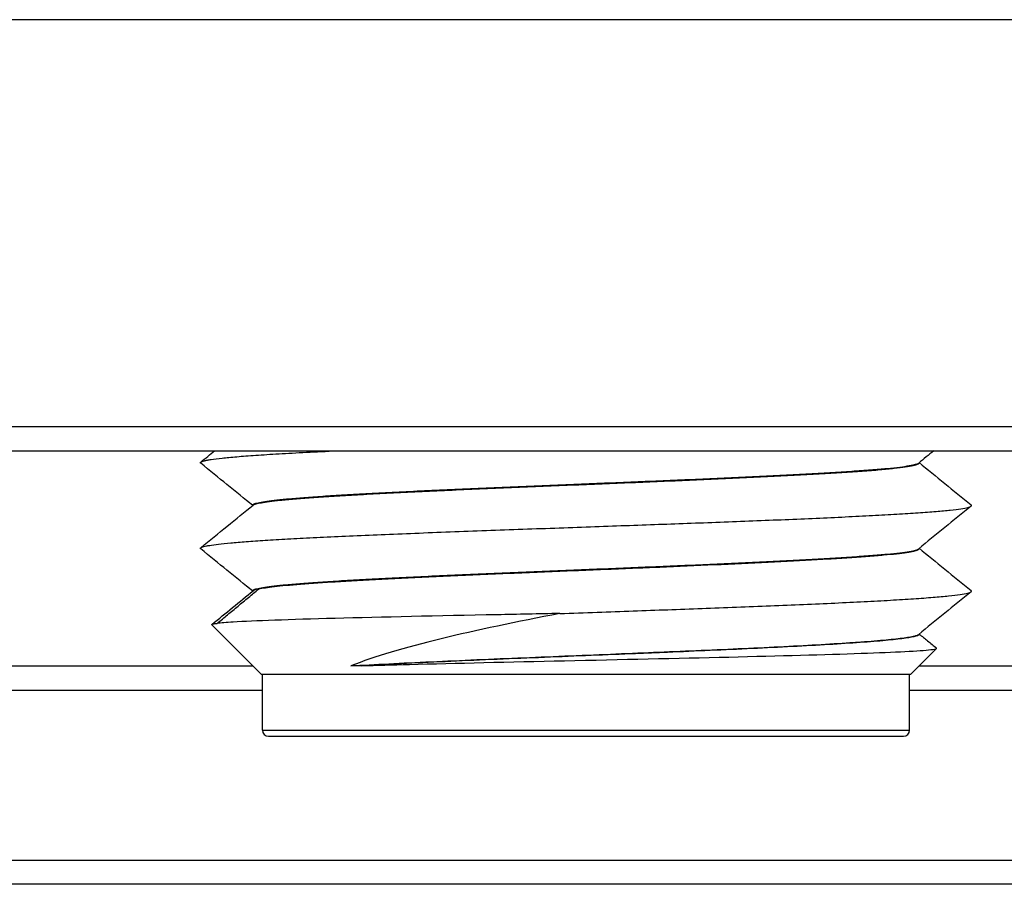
# Model space of a CAD drawing. Extents: x -1763 to 4575, y -3429 to 1051.
# Tile 105 of 193: x 3114.37 to 3122.47, y -2501.77 to -2494.65. Entities that reach past the tile are written whole.
import ezdxf

# ---------------------------------------------------------------- set-up
doc = ezdxf.new("R2010")
doc.units = 0
doc.linetypes.add('DASHED', pattern=[15, 7, -8])
doc.layers.get('0').update_dxf_attribs({"linetype": 'CONTINUOUS'})
doc.layers.add('1', color=7, linetype='CONTINUOUS')

# ---------------------------------------------------------------- blocks, each defined once
blk = doc.blocks.new('Z-STACK', base_point=(-660.9662, -2613.0821))
at = {"color": 7, "linetype": 'CONTINUOUS'}
for p, q in [((3144.3113, -2494.6485), (3091.6684, -2494.6485)), ((3107.1826, -2497.9985), (3144.3113, -2497.9985)), ((3113.7826, -2498.1985), (3124.2752, -2498.1985)), ((3121.7734, -2498.2964), (3121.7734, -2498.2987)), ((3116.2845, -2498.6464), (3116.2845, -2498.6487)), ((3121.7734, -2499.002), (3121.7734, -2499.0043)), ((3116.2845, -2499.352), (3116.2845, -2499.3542)), ((3116.3539, -2500.0385), (3115.947, -2499.6316)), ((3121.7734, -2499.7076), (3121.7734, -2499.7098)), ((3121.7039, -2500.0385), (3121.9164, -2499.8261)), ((3109.4456, -2499.9685), (3116.2839, -2499.9685)), ((3117.1834, -2499.969), (3117.0935, -2499.969)), ((3121.7739, -2499.9685), (3144.3113, -2499.9685)), ((3116.3539, -2500.0385), (3116.3639, -2500.0385)), ((3116.3639, -2500.4985), (3116.3639, -2500.0385)), ((3116.3639, -2500.0385), (3116.4031, -2500.0385)), ((3116.4031, -2500.0385), (3121.6939, -2500.0385)), ((3121.6939, -2500.0385), (3121.7039, -2500.0385)), ((3121.6939, -2500.4985), (3121.6939, -2500.0385)), ((3109.3361, -2500.1685), (3116.3639, -2500.1685)), ((3121.6939, -2500.1685), (3144.3113, -2500.1685)), ((3116.4139, -2500.5485), (3121.6439, -2500.5485)), ((3065.4399, -2501.5685), (3144.3113, -2501.5685)), ((3139.9937, -2501.7685), (3104.432, -2501.7685))]:
    blk.add_line(p, q, dxfattribs=at)
at = {"color": 1, "linetype": 'CONTINUOUS'}
blk.add_line((3116.3639, -2500.4985), (3121.6939, -2500.4985), dxfattribs=at)
at = {"color": 5, "linetype": 'DASHED'}
blk.add_line((3139.9928, -2501.7685), (3104.432, -2501.7685), dxfattribs=at)
at = {"color": 7, "linetype": 'CONTINUOUS'}
for centre, start, end in [((3116.4139, -2500.4985), 180, -90), ((3121.6439, -2500.4985), -90, 0)]:
    blk.add_arc(centre, 0.05, start, end, dxfattribs=at)
for points in [[(3115.8569, -2498.2913), (3115.8956, -2498.2598), (3115.9336, -2498.2289), (3115.9709, -2498.1985)], [(3121.8937, -2498.1985), (3121.8515, -2498.2328), (3121.8103, -2498.2664), (3121.77, -2498.2993)]]:
    blk.add_open_spline(points, degree=3, dxfattribs=at)
for points, knots in [([(3115.8569, -2498.2913), (3115.8616, -2498.2875), (3115.8714, -2498.2838), (3115.8859, -2498.2802), (3115.8932, -2498.2784), (3115.9016, -2498.2766), (3115.9111, -2498.2748), (3115.9206, -2498.273), (3115.9313, -2498.2713), (3115.9434, -2498.2694), (3115.9675, -2498.2658), (3115.9969, -2498.2621), (3116.0319, -2498.2584), (3116.0669, -2498.2546), (3116.1075, -2498.2508), (3116.154, -2498.247), (3116.2004, -2498.2431), (3116.2526, -2498.2392), (3116.3106, -2498.2352), (3116.3686, -2498.2312), (3116.4324, -2498.2272), (3116.5017, -2498.2232), (3116.5711, -2498.2191), (3116.646, -2498.215), (3116.7261, -2498.2109), (3116.8062, -2498.2068), (3116.8914, -2498.2026), (3116.9811, -2498.1985)], [0, 0, 0, 0, 0.031285, 0.031285, 0.031285, 0.057032, 0.057032, 0.057032, 0.08977, 0.08977, 0.08977, 0.17899, 0.17899, 0.17899, 0.301555, 0.301555, 0.301555, 0.458611, 0.458611, 0.458611, 0.650154, 0.650154, 0.650154, 0.874892, 0.874892, 0.874892, 1.130203, 1.130203, 1.130203, 1.130203]), ([(3115.8569, -2498.301), (3115.8559, -2498.3002), (3115.8552, -2498.2994), (3115.8547, -2498.2986), (3115.8542, -2498.2978), (3115.8539, -2498.2969), (3115.8539, -2498.2961), (3115.854, -2498.2953), (3115.8542, -2498.2945), (3115.8547, -2498.2937), (3115.8552, -2498.2929), (3115.856, -2498.2921), (3115.8569, -2498.2913)], [0, 0, 0, 0, 0.00336015, 0.00336015, 0.00336015, 0.00594839, 0.00594839, 0.00594839, 0.00852916, 0.00852916, 0.00852916, 0.01183277, 0.01183277, 0.01183277, 0.01183277]), ([(3116.2841, -2498.6489), (3116.2162, -2498.5936), (3116.1456, -2498.5361), (3116.0725, -2498.4765), (3116.0031, -2498.4201), (3115.9313, -2498.3616), (3115.8569, -2498.301)], [0.0050984, 0.0050984, 0.0050984, 0.0050984, 0.2779216, 0.2779216, 0.2779216, 0.5558432, 0.5558432, 0.5558432, 0.5558432]), ([(3116.2845, -2498.6464), (3116.2845, -2498.6449), (3116.2852, -2498.6434), (3116.2866, -2498.6419), (3116.2886, -2498.6399), (3116.2918, -2498.6379), (3116.2963, -2498.636), (3116.3039, -2498.6326), (3116.315, -2498.6293), (3116.3291, -2498.6261), (3116.3434, -2498.6229), (3116.3612, -2498.6196), (3116.383, -2498.6162), (3116.4048, -2498.6129), (3116.4304, -2498.6095), (3116.4602, -2498.606), (3116.49, -2498.6025), (3116.5239, -2498.599), (3116.562, -2498.5955), (3116.6, -2498.5919), (3116.6423, -2498.5883), (3116.6888, -2498.5847), (3116.7353, -2498.581), (3116.786, -2498.5774), (3116.8407, -2498.5736), (3116.8954, -2498.5699), (3116.9542, -2498.5662), (3117.0167, -2498.5624), (3117.0793, -2498.5587), (3117.1456, -2498.5549), (3117.2152, -2498.5511), (3117.2848, -2498.5473), (3117.3578, -2498.5435), (3117.4336, -2498.5397), (3117.5094, -2498.5359), (3117.588, -2498.532), (3117.6689, -2498.5282), (3117.7497, -2498.5244), (3117.8327, -2498.5206), (3117.9172, -2498.5168), (3118.0863, -2498.5093), (3118.2614, -2498.5018), (3118.437, -2498.4944), (3118.6126, -2498.4871), (3118.7886, -2498.4798), (3118.9603, -2498.4728), (3119.0461, -2498.4693), (3119.1308, -2498.4658), (3119.214, -2498.4624), (3119.2972, -2498.459), (3119.3788, -2498.4557), (3119.4584, -2498.4524), (3119.5381, -2498.4491), (3119.6152, -2498.4459), (3119.6943, -2498.4425), (3119.7731, -2498.4392), (3119.8524, -2498.4358), (3119.9316, -2498.4324), (3120.0901, -2498.4255), (3120.2483, -2498.4184), (3120.4016, -2498.4112), (3120.5548, -2498.404), (3120.7028, -2498.3966), (3120.8405, -2498.3891), (3120.9094, -2498.3853), (3120.9756, -2498.3815), (3121.0387, -2498.3777), (3121.1018, -2498.374), (3121.1616, -2498.3702), (3121.2178, -2498.3663), (3121.274, -2498.3625), (3121.3264, -2498.3587), (3121.3748, -2498.3549), (3121.4231, -2498.3511), (3121.4673, -2498.3473), (3121.5071, -2498.3435), (3121.5469, -2498.3397), (3121.5824, -2498.3359), (3121.6132, -2498.3322), (3121.6441, -2498.3284), (3121.6705, -2498.3247), (3121.6923, -2498.321), (3121.7141, -2498.3173), (3121.7314, -2498.3136), (3121.7442, -2498.31), (3121.7571, -2498.3064), (3121.7656, -2498.3028), (3121.77, -2498.2993)], [0, 0, 0, 0, 0.005092, 0.005092, 0.005092, 0.016519, 0.016519, 0.016519, 0.050837, 0.050837, 0.050837, 0.105621, 0.105621, 0.105621, 0.183508, 0.183508, 0.183508, 0.285798, 0.285798, 0.285798, 0.413129, 0.413129, 0.413129, 0.565418, 0.565418, 0.565418, 0.741796, 0.741796, 0.741796, 0.940578, 0.940578, 0.940578, 1.159301, 1.159301, 1.159301, 1.394811, 1.394811, 1.394811, 1.643422, 1.643422, 1.643422, 2.163667, 2.163667, 2.163667, 2.687408, 2.687408, 2.687408, 2.941358, 2.941358, 2.941358, 3.186014, 3.186014, 3.186014, 3.422098, 3.422098, 3.422098, 3.659615, 3.659615, 3.659615, 4.130037, 4.130037, 4.130037, 4.569559, 4.569559, 4.569559, 4.768052, 4.768052, 4.768052, 4.947524, 4.947524, 4.947524, 5.104896, 5.104896, 5.104896, 5.23775, 5.23775, 5.23775, 5.344463, 5.344463, 5.344463, 5.424287, 5.424287, 5.424287, 5.477434, 5.477434, 5.477434, 5.505501, 5.505501, 5.505501, 5.505501]), ([(3116.2879, -2498.6458), (3116.2922, -2498.6424), (3116.3001, -2498.639), (3116.3115, -2498.6357), (3116.3172, -2498.634), (3116.3237, -2498.6324), (3116.331, -2498.6308), (3116.3383, -2498.6291), (3116.3465, -2498.6275), (3116.3556, -2498.6259), (3116.3739, -2498.6226), (3116.3959, -2498.6192), (3116.4219, -2498.6158), (3116.448, -2498.6124), (3116.4781, -2498.6089), (3116.5123, -2498.6054), (3116.5466, -2498.6019), (3116.585, -2498.5983), (3116.6277, -2498.5947), (3116.6703, -2498.5911), (3116.7171, -2498.5875), (3116.7681, -2498.5838), (3116.8191, -2498.5801), (3116.8742, -2498.5764), (3116.9332, -2498.5727), (3116.9922, -2498.5689), (3117.0551, -2498.5652), (3117.1216, -2498.5614), (3117.1881, -2498.5576), (3117.2581, -2498.5538), (3117.3312, -2498.55), (3117.4043, -2498.5462), (3117.4804, -2498.5424), (3117.5591, -2498.5386), (3117.7164, -2498.5309), (3117.8836, -2498.5233), (3118.0555, -2498.5158), (3118.2274, -2498.5083), (3118.4038, -2498.5008), (3118.5793, -2498.4936), (3118.7547, -2498.4863), (3118.9292, -2498.4792), (3119.0982, -2498.4723), (3119.2673, -2498.4653), (3119.4305, -2498.4586), (3119.5857, -2498.4522), (3119.7422, -2498.4456), (3119.9015, -2498.4388), (3120.0595, -2498.4319), (3120.2174, -2498.4249), (3120.374, -2498.4177), (3120.524, -2498.4104), (3120.674, -2498.4031), (3120.8175, -2498.3956), (3120.9492, -2498.3881), (3121.0151, -2498.3843), (3121.078, -2498.3805), (3121.1375, -2498.3767), (3121.197, -2498.3729), (3121.253, -2498.3691), (3121.305, -2498.3653), (3121.3571, -2498.3615), (3121.4052, -2498.3577), (3121.449, -2498.3539), (3121.4928, -2498.3501), (3121.5323, -2498.3463), (3121.5674, -2498.3425), (3121.6024, -2498.3387), (3121.633, -2498.335), (3121.659, -2498.3312), (3121.685, -2498.3275), (3121.7065, -2498.3238), (3121.7235, -2498.3202), (3121.7401, -2498.3166), (3121.7524, -2498.313), (3121.7607, -2498.3095), (3121.7656, -2498.3074), (3121.769, -2498.3054), (3121.7711, -2498.3033), (3121.7727, -2498.3018), (3121.7734, -2498.3002), (3121.7734, -2498.2987)], [0, 0, 0, 0, 0.025816, 0.025816, 0.025816, 0.045952, 0.045952, 0.045952, 0.071023, 0.071023, 0.071023, 0.138132, 0.138132, 0.138132, 0.229125, 0.229125, 0.229125, 0.344939, 0.344939, 0.344939, 0.48583, 0.48583, 0.48583, 0.651295, 0.651295, 0.651295, 0.840024, 0.840024, 0.840024, 1.049904, 1.049904, 1.049904, 1.278085, 1.278085, 1.278085, 1.775066, 1.775066, 1.775066, 2.299268, 2.299268, 2.299268, 2.818625, 2.818625, 2.818625, 3.306574, 3.306574, 3.306574, 3.78079, 3.78079, 3.78079, 4.245796, 4.245796, 4.245796, 4.671597, 4.671597, 4.671597, 4.860234, 4.860234, 4.860234, 5.028134, 5.028134, 5.028134, 5.172558, 5.172558, 5.172558, 5.2915, 5.2915, 5.2915, 5.3838, 5.3838, 5.3838, 5.449213, 5.449213, 5.449213, 5.48798, 5.48798, 5.48798, 5.500168, 5.500168, 5.500168, 5.505491, 5.505491, 5.505491, 5.505491]), ([(3121.7738, -2498.2962), (3121.8417, -2498.3515), (3121.9122, -2498.409), (3121.9854, -2498.4686), (3122.0548, -2498.525), (3122.1266, -2498.5835), (3122.201, -2498.6441)], [0.0051005, 0.0051005, 0.0051005, 0.0051005, 0.2779218, 0.2779218, 0.2779218, 0.5558437, 0.5558437, 0.5558437, 0.5558437]), ([(3115.8569, -2498.9968), (3115.9313, -2498.9363), (3116.0031, -2498.8778), (3116.0725, -2498.8213), (3116.147, -2498.7606), (3116.2188, -2498.7022), (3116.2879, -2498.6458)], [0, 0, 0, 0, 0.2779218, 0.2779218, 0.2779218, 0.5558437, 0.5558437, 0.5558437, 0.5558437]), ([(3115.8569, -2498.9968), (3115.8611, -2498.9934), (3115.8696, -2498.9901), (3115.8819, -2498.9868), (3115.8881, -2498.9852), (3115.8952, -2498.9835), (3115.9032, -2498.9819), (3115.9112, -2498.9803), (3115.9201, -2498.9787), (3115.9301, -2498.9771), (3115.9501, -2498.9738), (3115.9744, -2498.9705), (3116.0031, -2498.9672), (3116.0319, -2498.9638), (3116.0652, -2498.9604), (3116.1032, -2498.9569), (3116.1411, -2498.9535), (3116.1838, -2498.95), (3116.2313, -2498.9464), (3116.2787, -2498.9429), (3116.3309, -2498.9393), (3116.3877, -2498.9357), (3116.4446, -2498.932), (3116.5062, -2498.9284), (3116.5722, -2498.9247), (3116.6382, -2498.921), (3116.7086, -2498.9173), (3116.7832, -2498.9136), (3116.8577, -2498.9098), (3116.9364, -2498.9061), (3117.0186, -2498.9023), (3117.1008, -2498.8986), (3117.1866, -2498.8948), (3117.2754, -2498.891), (3117.4528, -2498.8835), (3117.6421, -2498.876), (3117.8374, -2498.8685), (3118.0326, -2498.8611), (3118.2336, -2498.8537), (3118.4342, -2498.8465), (3118.6349, -2498.8393), (3118.8352, -2498.8322), (3119.0299, -2498.8253), (3119.1272, -2498.8219), (3119.2232, -2498.8185), (3119.3173, -2498.8151), (3119.4113, -2498.8118), (3119.5035, -2498.8085), (3119.5934, -2498.8053), (3119.7717, -2498.7989), (3119.953, -2498.7922), (3120.134, -2498.7854), (3120.3149, -2498.7786), (3120.4951, -2498.7716), (3120.6689, -2498.7644), (3120.8427, -2498.7572), (3121.0102, -2498.7499), (3121.1654, -2498.7424), (3121.243, -2498.7387), (3121.3176, -2498.735), (3121.3885, -2498.7313), (3121.4594, -2498.7275), (3121.5266, -2498.7237), (3121.5895, -2498.72), (3121.6524, -2498.7162), (3121.7111, -2498.7125), (3121.765, -2498.7087), (3121.819, -2498.7049), (3121.8682, -2498.7012), (3121.9125, -2498.6974), (3121.9567, -2498.6937), (3121.996, -2498.69), (3122.0302, -2498.6863), (3122.0643, -2498.6826), (3122.0933, -2498.6789), (3122.1173, -2498.6752), (3122.1412, -2498.6716), (3122.16, -2498.668), (3122.1739, -2498.6644), (3122.1877, -2498.6608), (3122.1967, -2498.6573), (3122.201, -2498.6538)], [0, 0, 0, 0, 0.027092, 0.027092, 0.027092, 0.04895, 0.04895, 0.04895, 0.076308, 0.076308, 0.076308, 0.150007, 0.150007, 0.150007, 0.250559, 0.250559, 0.250559, 0.379073, 0.379073, 0.379073, 0.535928, 0.535928, 0.535928, 0.720682, 0.720682, 0.720682, 0.932008, 0.932008, 0.932008, 1.167693, 1.167693, 1.167693, 1.424693, 1.424693, 1.424693, 1.987134, 1.987134, 1.987134, 2.584417, 2.584417, 2.584417, 3.180439, 3.180439, 3.180439, 3.468002, 3.468002, 3.468002, 3.744344, 3.744344, 3.744344, 4.285305, 4.285305, 4.285305, 4.820604, 4.820604, 4.820604, 5.317601, 5.317601, 5.317601, 5.540965, 5.540965, 5.540965, 5.742259, 5.742259, 5.742259, 5.918151, 5.918151, 5.918151, 6.066055, 6.066055, 6.066055, 6.184269, 6.184269, 6.184269, 6.272058, 6.272058, 6.272058, 6.329717, 6.329717, 6.329717, 6.359034, 6.359034, 6.359034, 6.359034]), ([(3122.201, -2498.6538), (3122.1266, -2498.7144), (3122.0548, -2498.7728), (3121.9854, -2498.8293), (3121.9109, -2498.89), (3121.8391, -2498.9485), (3121.77, -2499.0048)], [0, 0, 0, 0, 0.2779216, 0.2779216, 0.2779216, 0.5558432, 0.5558432, 0.5558432, 0.5558432]), ([(3122.201, -2498.6538), (3122.202, -2498.653), (3122.2027, -2498.6522), (3122.2032, -2498.6514), (3122.2037, -2498.6505), (3122.204, -2498.6497), (3122.2039, -2498.6489), (3122.2039, -2498.6481), (3122.2037, -2498.6473), (3122.2032, -2498.6465), (3122.2027, -2498.6457), (3122.2019, -2498.6449), (3122.201, -2498.6441)], [0, 0, 0, 0, 0.00336015, 0.00336015, 0.00336015, 0.00594839, 0.00594839, 0.00594839, 0.00852916, 0.00852916, 0.00852916, 0.01183277, 0.01183277, 0.01183277, 0.01183277]), ([(3115.8569, -2499.0066), (3115.8559, -2499.0058), (3115.8552, -2499.005), (3115.8547, -2499.0041), (3115.8542, -2499.0033), (3115.8539, -2499.0025), (3115.8539, -2499.0017), (3115.854, -2499.0009), (3115.8542, -2499.0001), (3115.8547, -2498.9993), (3115.8552, -2498.9984), (3115.856, -2498.9976), (3115.8569, -2498.9968)], [0, 0, 0, 0, 0.00336015, 0.00336015, 0.00336015, 0.00594839, 0.00594839, 0.00594839, 0.00852916, 0.00852916, 0.00852916, 0.01183277, 0.01183277, 0.01183277, 0.01183277]), ([(3116.2841, -2499.3545), (3116.2161, -2499.2991), (3116.1456, -2499.2417), (3116.0725, -2499.1821), (3116.0031, -2499.1256), (3115.9313, -2499.0672), (3115.8569, -2499.0066)], [0.0050973, 0.0050973, 0.0050973, 0.0050973, 0.2779216, 0.2779216, 0.2779216, 0.5558432, 0.5558432, 0.5558432, 0.5558432]), ([(3116.2845, -2499.352), (3116.2845, -2499.3505), (3116.2852, -2499.349), (3116.2866, -2499.3475), (3116.2886, -2499.3455), (3116.2918, -2499.3435), (3116.2963, -2499.3415), (3116.3039, -2499.3382), (3116.315, -2499.3349), (3116.3291, -2499.3317), (3116.3434, -2499.3284), (3116.3612, -2499.3251), (3116.383, -2499.3218), (3116.4048, -2499.3184), (3116.4304, -2499.315), (3116.4602, -2499.3116), (3116.49, -2499.3081), (3116.5239, -2499.3046), (3116.562, -2499.301), (3116.6, -2499.2975), (3116.6423, -2499.2939), (3116.6888, -2499.2902), (3116.7353, -2499.2866), (3116.786, -2499.2829), (3116.8407, -2499.2792), (3116.8954, -2499.2755), (3116.9542, -2499.2718), (3117.0167, -2499.268), (3117.0793, -2499.2642), (3117.1456, -2499.2604), (3117.2152, -2499.2566), (3117.2848, -2499.2528), (3117.3578, -2499.249), (3117.4336, -2499.2452), (3117.5094, -2499.2414), (3117.588, -2499.2376), (3117.6689, -2499.2338), (3117.7497, -2499.23), (3117.8327, -2499.2262), (3117.9172, -2499.2224), (3118.0863, -2499.2148), (3118.2614, -2499.2073), (3118.437, -2499.2), (3118.6126, -2499.1926), (3118.7886, -2499.1854), (3118.9603, -2499.1784), (3119.0461, -2499.1749), (3119.1308, -2499.1714), (3119.214, -2499.168), (3119.2972, -2499.1646), (3119.3788, -2499.1612), (3119.4584, -2499.1579), (3119.5381, -2499.1546), (3119.6152, -2499.1514), (3119.6943, -2499.1481), (3119.7731, -2499.1447), (3119.8524, -2499.1414), (3119.9316, -2499.1379), (3120.0901, -2499.1311), (3120.2483, -2499.124), (3120.4016, -2499.1168), (3120.5548, -2499.1095), (3120.7028, -2499.1021), (3120.8405, -2499.0946), (3120.9094, -2499.0909), (3120.9756, -2499.0871), (3121.0387, -2499.0833), (3121.1018, -2499.0795), (3121.1616, -2499.0757), (3121.2178, -2499.0719), (3121.274, -2499.0681), (3121.3264, -2499.0643), (3121.3748, -2499.0605), (3121.4231, -2499.0566), (3121.4673, -2499.0528), (3121.5071, -2499.0491), (3121.5469, -2499.0453), (3121.5824, -2499.0415), (3121.6132, -2499.0377), (3121.6441, -2499.034), (3121.6705, -2499.0302), (3121.6923, -2499.0266), (3121.7141, -2499.0229), (3121.7314, -2499.0192), (3121.7442, -2499.0156), (3121.7571, -2499.0119), (3121.7656, -2499.0084), (3121.77, -2499.0048)], [0, 0, 0, 0, 0.005092, 0.005092, 0.005092, 0.016519, 0.016519, 0.016519, 0.050837, 0.050837, 0.050837, 0.105621, 0.105621, 0.105621, 0.183508, 0.183508, 0.183508, 0.285798, 0.285798, 0.285798, 0.413129, 0.413129, 0.413129, 0.565418, 0.565418, 0.565418, 0.741796, 0.741796, 0.741796, 0.940578, 0.940578, 0.940578, 1.159301, 1.159301, 1.159301, 1.394811, 1.394811, 1.394811, 1.643422, 1.643422, 1.643422, 2.163667, 2.163667, 2.163667, 2.687408, 2.687408, 2.687408, 2.941358, 2.941358, 2.941358, 3.186014, 3.186014, 3.186014, 3.422098, 3.422098, 3.422098, 3.659615, 3.659615, 3.659615, 4.130037, 4.130037, 4.130037, 4.569559, 4.569559, 4.569559, 4.768052, 4.768052, 4.768052, 4.947524, 4.947524, 4.947524, 5.104896, 5.104896, 5.104896, 5.23775, 5.23775, 5.23775, 5.344463, 5.344463, 5.344463, 5.424287, 5.424287, 5.424287, 5.477434, 5.477434, 5.477434, 5.505501, 5.505501, 5.505501, 5.505501]), ([(3116.3349, -2499.3355), (3116.3493, -2499.3324), (3116.3671, -2499.3292), (3116.3883, -2499.326), (3116.4096, -2499.3229), (3116.4344, -2499.3196), (3116.463, -2499.3163), (3116.4915, -2499.313), (3116.5237, -2499.3097), (3116.5598, -2499.3063), (3116.5958, -2499.3029), (3116.6356, -2499.2995), (3116.6793, -2499.2961), (3116.7229, -2499.2926), (3116.7703, -2499.2891), (3116.8214, -2499.2856), (3116.8724, -2499.2821), (3116.9272, -2499.2785), (3116.9854, -2499.275), (3117.0436, -2499.2714), (3117.1052, -2499.2678), (3117.17, -2499.2642), (3117.2348, -2499.2606), (3117.3026, -2499.257), (3117.3732, -2499.2534), (3117.4437, -2499.2498), (3117.517, -2499.2461), (3117.5924, -2499.2425), (3117.6678, -2499.2389), (3117.7453, -2499.2353), (3117.8245, -2499.2317), (3117.9828, -2499.2245), (3118.1476, -2499.2173), (3118.3139, -2499.2102), (3118.4803, -2499.2032), (3118.6482, -2499.1963), (3118.8132, -2499.1895), (3118.9783, -2499.1827), (3119.1405, -2499.1761), (3119.2965, -2499.1697), (3119.3745, -2499.1665), (3119.451, -2499.1633), (3119.5256, -2499.1602), (3119.5998, -2499.1571), (3119.6744, -2499.154), (3119.7495, -2499.1508), (3119.8996, -2499.1444), (3120.0511, -2499.1379), (3120.2, -2499.1311), (3120.3488, -2499.1244), (3120.4951, -2499.1175), (3120.6343, -2499.1105), (3120.7735, -2499.1035), (3120.9056, -2499.0963), (3121.0262, -2499.0891), (3121.0865, -2499.0855), (3121.144, -2499.0819), (3121.1982, -2499.0783), (3121.2523, -2499.0747), (3121.3032, -2499.0711), (3121.3504, -2499.0674), (3121.3976, -2499.0638), (3121.4412, -2499.0602), (3121.4808, -2499.0566), (3121.5204, -2499.053), (3121.5561, -2499.0494), (3121.5877, -2499.0458), (3121.6193, -2499.0422), (3121.6469, -2499.0387), (3121.6703, -2499.0351), (3121.6937, -2499.0316), (3121.7131, -2499.0281), (3121.7284, -2499.0246), (3121.7435, -2499.0212), (3121.7547, -2499.0178), (3121.7621, -2499.0145), (3121.7665, -2499.0125), (3121.7696, -2499.0105), (3121.7714, -2499.0085), (3121.7728, -2499.0071), (3121.7734, -2499.0057), (3121.7734, -2499.0043)], [0, 0, 0, 0, 0.054263, 0.054263, 0.054263, 0.129523, 0.129523, 0.129523, 0.226847, 0.226847, 0.226847, 0.346778, 0.346778, 0.346778, 0.489275, 0.489275, 0.489275, 0.653656, 0.653656, 0.653656, 0.838578, 0.838578, 0.838578, 1.042051, 1.042051, 1.042051, 1.261502, 1.261502, 1.261502, 1.493885, 1.493885, 1.493885, 1.983748, 1.983748, 1.983748, 2.483495, 2.483495, 2.483495, 2.967205, 2.967205, 2.967205, 3.196491, 3.196491, 3.196491, 3.420597, 3.420597, 3.420597, 3.871475, 3.871475, 3.871475, 4.306311, 4.306311, 4.306311, 4.698785, 4.698785, 4.698785, 4.871093, 4.871093, 4.871093, 5.023739, 5.023739, 5.023739, 5.154559, 5.154559, 5.154559, 5.262023, 5.262023, 5.262023, 5.345302, 5.345302, 5.345302, 5.404329, 5.404329, 5.404329, 5.439611, 5.439611, 5.439611, 5.450764, 5.450764, 5.450764, 5.455565, 5.455565, 5.455565, 5.455565]), ([(3121.7738, -2499.0017), (3121.8417, -2499.0571), (3121.9123, -2499.1145), (3121.9854, -2499.1741), (3122.0548, -2499.2306), (3122.1266, -2499.2891), (3122.201, -2499.3496)], [0.0050999, 0.0050999, 0.0050999, 0.0050999, 0.2779218, 0.2779218, 0.2779218, 0.5558437, 0.5558437, 0.5558437, 0.5558437]), ([(3115.9473, -2499.6288), (3116.0056, -2499.5813), (3116.0624, -2499.5351), (3116.1176, -2499.4901), (3116.1761, -2499.4425), (3116.2329, -2499.3963), (3116.2879, -2499.3514)], [0, 0, 0, 0, 0.2196394, 0.2196394, 0.2196394, 0.4392787, 0.4392787, 0.4392787, 0.4392787]), ([(3116.3349, -2499.3355), (3116.3289, -2499.3368), (3116.3234, -2499.3381), (3116.3183, -2499.3394), (3116.3133, -2499.3407), (3116.3088, -2499.342), (3116.3049, -2499.3433), (3116.301, -2499.3447), (3116.2975, -2499.346), (3116.2947, -2499.3473), (3116.2919, -2499.3487), (3116.2896, -2499.35), (3116.2879, -2499.3514)], [0, 0, 0, 0, 0.01701007, 0.01701007, 0.01701007, 0.03103109, 0.03103109, 0.03103109, 0.0419821, 0.0419821, 0.0419821, 0.04989289, 0.04989289, 0.04989289, 0.04989289]), ([(3118.814, -2499.5385), (3118.9176, -2499.5348), (3119.0201, -2499.5312), (3119.121, -2499.5276), (3119.2218, -2499.5241), (3119.321, -2499.5205), (3119.4179, -2499.5171), (3119.5151, -2499.5136), (3119.6089, -2499.5103), (3119.7021, -2499.5069), (3119.7958, -2499.5035), (3119.8903, -2499.5001), (3119.9849, -2499.4965), (3120.1741, -2499.4895), (3120.3641, -2499.4823), (3120.5486, -2499.4748), (3120.7331, -2499.4674), (3120.9121, -2499.4598), (3121.079, -2499.4521), (3121.1624, -2499.4482), (3121.2427, -2499.4443), (3121.3193, -2499.4404), (3121.3958, -2499.4365), (3121.4685, -2499.4326), (3121.5367, -2499.4286), (3121.6049, -2499.4247), (3121.6686, -2499.4208), (3121.7272, -2499.4168), (3121.7859, -2499.4129), (3121.8395, -2499.409), (3121.8877, -2499.405), (3121.9359, -2499.4011), (3121.9786, -2499.3972), (3122.0158, -2499.3933), (3122.053, -2499.3895), (3122.0846, -2499.3856), (3122.1106, -2499.3818), (3122.1365, -2499.378), (3122.1569, -2499.3742), (3122.1719, -2499.3705), (3122.1869, -2499.3667), (3122.1965, -2499.363), (3122.201, -2499.3594)], [0, 0, 0, 0, 0.307145, 0.307145, 0.307145, 0.604234, 0.604234, 0.604234, 0.888632, 0.888632, 0.888632, 1.171614, 1.171614, 1.171614, 1.735769, 1.735769, 1.735769, 2.266591, 2.266591, 2.266591, 2.507169, 2.507169, 2.507169, 2.724925, 2.724925, 2.724925, 2.915832, 2.915832, 2.915832, 3.076705, 3.076705, 3.076705, 3.205379, 3.205379, 3.205379, 3.300834, 3.300834, 3.300834, 3.363267, 3.363267, 3.363267, 3.39459, 3.39459, 3.39459, 3.39459]), ([(3122.201, -2499.3594), (3122.1266, -2499.4199), (3122.0548, -2499.4784), (3121.9854, -2499.5349), (3121.9109, -2499.5956), (3121.8391, -2499.6541), (3121.77, -2499.7104)], [0, 0, 0, 0, 0.2779216, 0.2779216, 0.2779216, 0.5558432, 0.5558432, 0.5558432, 0.5558432]), ([(3122.201, -2499.3594), (3122.202, -2499.3586), (3122.2027, -2499.3577), (3122.2032, -2499.3569), (3122.2037, -2499.3561), (3122.204, -2499.3553), (3122.2039, -2499.3545), (3122.2039, -2499.3537), (3122.2037, -2499.3528), (3122.2032, -2499.352), (3122.2027, -2499.3512), (3122.2019, -2499.3504), (3122.201, -2499.3496)], [0, 0, 0, 0, 0.00336015, 0.00336015, 0.00336015, 0.00594839, 0.00594839, 0.00594839, 0.00852916, 0.00852916, 0.00852916, 0.01183277, 0.01183277, 0.01183277, 0.01183277]), ([(3118.814, -2499.5385), (3118.6401, -2499.5419), (3118.4676, -2499.5453), (3118.2985, -2499.5487), (3117.8093, -2499.5586), (3117.3462, -2499.5686), (3116.963, -2499.5789), (3116.5859, -2499.5889), (3116.2958, -2499.599), (3116.1238, -2499.6093), (3116.0668, -2499.6127), (3116.0222, -2499.6161), (3115.992, -2499.6197)], [0, 0, 0, 0, 0.51562, 0.51562, 0.51562, 1.851467, 1.851467, 1.851467, 2.69123, 2.69123, 2.69123, 2.823485, 2.823485, 2.823485, 2.823485]), ([(3118.814, -2499.5385), (3118.4593, -2499.6068), (3118.1275, -2499.6759), (3117.8363, -2499.7468), (3117.5384, -2499.8193), (3117.2855, -2499.893), (3117.0935, -2499.969)], [0, 0, 0, 0, 0.999766, 0.999766, 0.999766, 1.775495, 1.775495, 1.775495, 1.775495]), ([(3115.947, -2499.6316), (3115.9466, -2499.6311), (3115.9464, -2499.6306), (3115.9464, -2499.6302), (3115.9465, -2499.6297), (3115.9468, -2499.6293), (3115.9473, -2499.6288)], [0, 0, 0, 0, 0.001555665, 0.001555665, 0.001555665, 0.003251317, 0.003251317, 0.003251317, 0.003251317]), ([(3115.9473, -2499.6288), (3115.9492, -2499.6273), (3115.9538, -2499.6258), (3115.9613, -2499.6242), (3115.9686, -2499.6228), (3115.9786, -2499.6212), (3115.992, -2499.6197)], [0, 0, 0, 0, 0.01476876, 0.01476876, 0.01476876, 0.04575651, 0.04575651, 0.04575651, 0.04575651]), ([(3117.0935, -2499.969), (3117.19, -2499.9635), (3117.2945, -2499.9578), (3117.4052, -2499.9522), (3117.516, -2499.9466), (3117.633, -2499.941), (3117.7544, -2499.9354), (3117.9971, -2499.9241), (3118.2569, -2499.913), (3118.5159, -2499.9022), (3118.6455, -2499.8968), (3118.7748, -2499.8915), (3118.9021, -2499.8863), (3119.0294, -2499.8811), (3119.1545, -2499.876), (3119.276, -2499.871), (3119.3979, -2499.866), (3119.5145, -2499.8612), (3119.6294, -2499.8564), (3119.7452, -2499.8515), (3119.8623, -2499.8465), (3119.9791, -2499.8414), (3120.2126, -2499.8312), (3120.445, -2499.8206), (3120.6597, -2499.8097), (3120.7671, -2499.8042), (3120.87, -2499.7987), (3120.9664, -2499.7931), (3121.0629, -2499.7875), (3121.1528, -2499.7819), (3121.2345, -2499.7763), (3121.2754, -2499.7735), (3121.3142, -2499.7707), (3121.3509, -2499.7679), (3121.3875, -2499.7651), (3121.4219, -2499.7623), (3121.454, -2499.7594), (3121.4861, -2499.7566), (3121.5158, -2499.7538), (3121.5432, -2499.7511), (3121.5705, -2499.7483), (3121.5954, -2499.7455), (3121.6178, -2499.7427), (3121.6403, -2499.74), (3121.6602, -2499.7372), (3121.6777, -2499.7345), (3121.6953, -2499.7317), (3121.7103, -2499.729), (3121.7229, -2499.7263), (3121.7355, -2499.7236), (3121.7457, -2499.7209), (3121.7535, -2499.7183), (3121.7613, -2499.7156), (3121.7668, -2499.713), (3121.77, -2499.7104)], [0, 0, 0, 0, 0.312224, 0.312224, 0.312224, 0.661787, 0.661787, 0.661787, 1.424034, 1.424034, 1.424034, 1.810538, 1.810538, 1.810538, 2.184768, 2.184768, 2.184768, 2.538429, 2.538429, 2.538429, 2.888472, 2.888472, 2.888472, 3.569839, 3.569839, 3.569839, 3.876975, 3.876975, 3.876975, 4.14562, 4.14562, 4.14562, 4.262259, 4.262259, 4.262259, 4.365732, 4.365732, 4.365732, 4.455288, 4.455288, 4.455288, 4.530426, 4.530426, 4.530426, 4.590912, 4.590912, 4.590912, 4.636793, 4.636793, 4.636793, 4.668441, 4.668441, 4.668441, 4.686807, 4.686807, 4.686807, 4.686807]), ([(3121.7734, -2499.7098), (3121.7734, -2499.7123), (3121.7714, -2499.7148), (3121.7672, -2499.7174), (3121.7627, -2499.7201), (3121.7558, -2499.7228), (3121.7463, -2499.7256), (3121.7371, -2499.7283), (3121.7256, -2499.731), (3121.7115, -2499.7337), (3121.6975, -2499.7364), (3121.681, -2499.7392), (3121.662, -2499.7419), (3121.643, -2499.7447), (3121.6215, -2499.7475), (3121.5975, -2499.7502), (3121.5735, -2499.753), (3121.5471, -2499.7558), (3121.5182, -2499.7586), (3121.4894, -2499.7614), (3121.4581, -2499.7642), (3121.4245, -2499.7671), (3121.3909, -2499.7699), (3121.355, -2499.7727), (3121.3169, -2499.7755), (3121.2407, -2499.7812), (3121.1558, -2499.7868), (3121.0637, -2499.7924), (3120.9716, -2499.798), (3120.8723, -2499.8036), (3120.7678, -2499.8092), (3120.5588, -2499.8202), (3120.3291, -2499.831), (3120.0956, -2499.8414), (3119.9788, -2499.8466), (3119.8611, -2499.8516), (3119.7442, -2499.8566), (3119.6857, -2499.8591), (3119.6274, -2499.8615), (3119.5696, -2499.8639), (3119.5119, -2499.8663), (3119.4533, -2499.8688), (3119.3935, -2499.8712), (3119.2741, -2499.8762), (3119.1505, -2499.8812), (3119.0243, -2499.8864), (3118.8981, -2499.8916), (3118.7692, -2499.8968), (3118.6395, -2499.9022), (3118.3801, -2499.9129), (3118.1172, -2499.924), (3117.8687, -2499.9352), (3117.7444, -2499.9408), (3117.6238, -2499.9465), (3117.509, -2499.9521), (3117.3941, -2499.9578), (3117.285, -2499.9634), (3117.1834, -2499.969)], [0, 0, 0, 0, 0.010224, 0.010224, 0.010224, 0.032737, 0.032737, 0.032737, 0.068489, 0.068489, 0.068489, 0.118728, 0.118728, 0.118728, 0.183724, 0.183724, 0.183724, 0.263442, 0.263442, 0.263442, 0.357563, 0.357563, 0.357563, 0.465504, 0.465504, 0.465504, 0.719288, 0.719288, 0.719288, 1.015622, 1.015622, 1.015622, 1.688565, 1.688565, 1.688565, 2.040345, 2.040345, 2.040345, 2.215095, 2.215095, 2.215095, 2.391303, 2.391303, 2.391303, 2.760834, 2.760834, 2.760834, 3.145997, 3.145997, 3.145997, 3.917496, 3.917496, 3.917496, 4.277609, 4.277609, 4.277609, 4.603564, 4.603564, 4.603564, 4.603564]), ([(3121.7738, -2499.7073), (3121.7968, -2499.7261), (3121.8199, -2499.7449), (3121.843, -2499.7637), (3121.8673, -2499.7835), (3121.8917, -2499.8033), (3121.916, -2499.8231)], [0.0049136, 0.0049136, 0.0049136, 0.0049136, 0.094189, 0.094189, 0.094189, 0.1883781, 0.1883781, 0.1883781, 0.1883781]), ([(3117.1834, -2499.969), (3117.305, -2499.9652), (3117.4364, -2499.9615), (3117.5755, -2499.9578), (3117.9599, -2499.9474), (3118.4016, -2499.9373), (3118.852, -2499.9273), (3119.3147, -2499.917), (3119.7788, -2499.9069), (3120.2064, -2499.8967), (3120.6224, -2499.8867), (3121.0007, -2499.8766), (3121.295, -2499.8664), (3121.5807, -2499.8564), (3121.7813, -2499.8464), (3121.8684, -2499.8362), (3121.8968, -2499.8328), (3121.913, -2499.8295), (3121.9164, -2499.8261)], [0, 0, 0, 0, 0.392176, 0.392176, 0.392176, 1.669046, 1.669046, 1.669046, 3.023848, 3.023848, 3.023848, 4.112873, 4.112873, 4.112873, 4.687059, 4.687059, 4.687059, 4.736213, 4.736213, 4.736213, 4.736213]), ([(3121.9164, -2499.8261), (3121.9168, -2499.8256), (3121.9171, -2499.8251), (3121.917, -2499.8246), (3121.9169, -2499.8241), (3121.9166, -2499.8236), (3121.916, -2499.8231)], [0, 0, 0, 0, 0.001660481, 0.001660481, 0.001660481, 0.003469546, 0.003469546, 0.003469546, 0.003469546])]:
    blk.add_open_spline(points, degree=3, knots=knots, dxfattribs=at)
at = {"color": 1, "linetype": 'CONTINUOUS'}
blk.add_open_spline([(3115.992, -2499.6197), (3116.0063, -2499.6078), (3116.0205, -2499.596), (3116.0348, -2499.5841), (3116.0491, -2499.5723), (3116.0634, -2499.5605), (3116.0777, -2499.5486), (3116.1063, -2499.5249), (3116.1349, -2499.5013), (3116.1634, -2499.4776), (3116.192, -2499.4539), (3116.2206, -2499.4302), (3116.2492, -2499.4065), (3116.2635, -2499.3947), (3116.2777, -2499.3828), (3116.292, -2499.371), (3116.3063, -2499.3592), (3116.3206, -2499.3473), (3116.3349, -2499.3355)], degree=3, knots=[0, 0, 0, 0, 0.0556733, 0.0556733, 0.0556733, 0.1113466, 0.1113466, 0.1113466, 0.2226932, 0.2226932, 0.2226932, 0.3340397, 0.3340397, 0.3340397, 0.389713, 0.389713, 0.389713, 0.4453863, 0.4453863, 0.4453863, 0.4453863], dxfattribs=at)

msp = doc.modelspace()

# ---------------------------------------------------------------- block references
at = {"layer": '1'}
msp.add_blockref('Z-STACK', (-660.9662, -2613.0821), dxfattribs=at)

doc.saveas('drawing.dxf')
